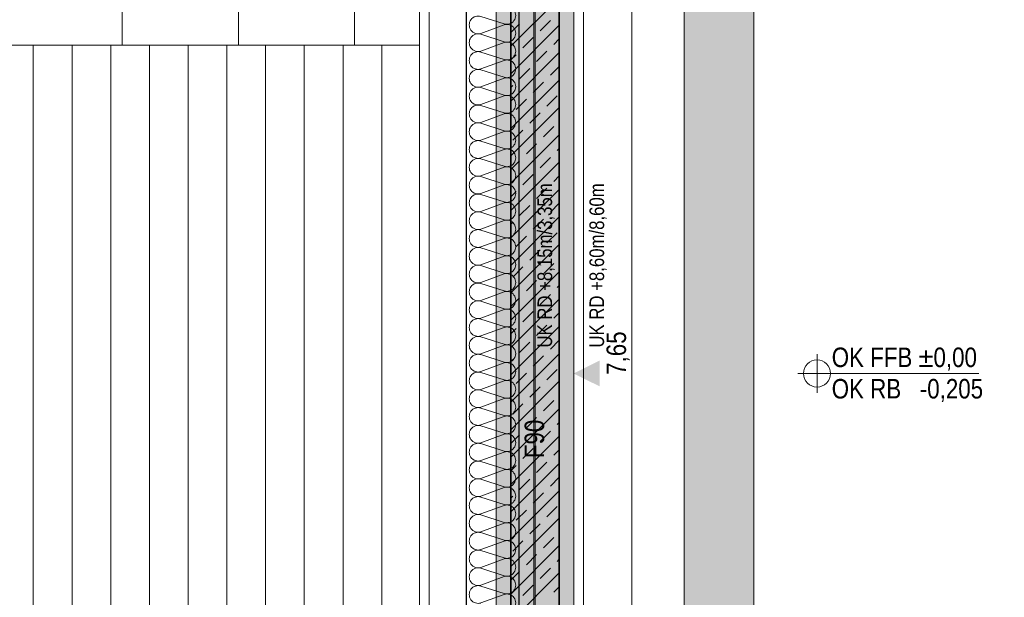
# Model space of a CAD drawing. Extents: x -1920 to 300, y 62 to 656.
# Tile 20 of 60: x -1690 to -1640, y 188 to 218. Entities that reach past the tile are written whole.
import ezdxf
from ezdxf.lldxf.tags import DXFTag

# ---------------------------------------------------------------- set-up
doc = ezdxf.new("R2010")
doc.units = 0
doc.layers.get('0').update_dxf_attribs({"lineweight": 35})
for name, color, linetype, lineweight, true_color in [('00_Beschriftung UZ', 3, 'Continuous', 13, 0x00ff00), ('30 -33 Aussenwände- 7 Fassade_ Elemente', 7, 'Continuous', 9, 0x00aacc), ('30 -34 Innenwände- 1 tragend', 7, 'Continuous', 13, 0xdd0806), ('30 -35 Decken- 1 Konstruktion-Träger- Stahlbeton', 7, 'grob-A06G9HJG8I', 13, 0x33aa00), ('70 -76 Bemaßung- 2 Allgemein', 9, 'Continuous', 5, 0x808080), ('iwb_Schraffur_ F90_feuerbestaendig', 1, 'Continuous', 13, 0xff0000)]:
    doc.layers.add(name, color=color, linetype=linetype, lineweight=lineweight, true_color=true_color)
for name, color, linetype, lineweight in [('60- 61 allgemeine Ausstattung- 4 Terrassen', 7, 'Continuous', 9), ('70 -71 Achsen- 1 Gebäudeachsen', 7, 'STRICHPUNKT2-A06G9HJF8I', 18), ('70 -72 Beschriftung- 5 Höhenkoten', 7, 'Continuous', 15), ('70 -75 Raumstempel- 3 Wandstempel', 7, 'Continuous', 50), ('Keine-1', 7, 'Continuous', 15)]:
    doc.layers.add(name, color=color, linetype=linetype, lineweight=lineweight)
doc.layers.add('iwb_Schraffur_Unterzug', color=7, linetype='Continuous', lineweight=5, true_color=0xffffcc, plot=False)
doc.styles.get("Standard").update_dxf_attribs({"font": 'ARIALN.TTF'})
tags = doc.linetypes.add('grob-A06G9HJG8I', pattern=[14, 3, -8, 3]).pattern_tags.tags
tags[8:9] = [DXFTag(74, 4), DXFTag(75, 0), DXFTag(340, '0'), DXFTag(46, 0.0), DXFTag(50, 0.0), DXFTag(44, 0.0), DXFTag(45, 0.0)]
tags[6:7] = [DXFTag(74, 4), DXFTag(75, 0), DXFTag(340, '0'), DXFTag(46, 0.0), DXFTag(50, 0.0), DXFTag(44, 0.0), DXFTag(45, 0.0)]
tags[4:5] = [DXFTag(74, 4), DXFTag(75, 0), DXFTag(340, '0'), DXFTag(46, 0.0), DXFTag(50, 0.0), DXFTag(44, 0.0), DXFTag(45, 0.0)]
tags = doc.linetypes.add('STRICHPUNKT2-A06G9HJF8I', pattern=[12.7, 6.35, -3.175, 0, -3.175]).pattern_tags.tags
tags[10:11] = [DXFTag(74, 4), DXFTag(75, 0), DXFTag(340, '0'), DXFTag(46, 0.0), DXFTag(50, 0.0), DXFTag(44, 0.0), DXFTag(45, 0.0)]
tags[8:9] = [DXFTag(74, 4), DXFTag(75, 0), DXFTag(340, '0'), DXFTag(46, 0.0), DXFTag(50, 0.0), DXFTag(44, 0.0), DXFTag(45, 0.0)]
tags[6:7] = [DXFTag(74, 4), DXFTag(75, 0), DXFTag(340, '0'), DXFTag(46, 0.0), DXFTag(50, 0.0), DXFTag(44, 0.0), DXFTag(45, 0.0)]
tags[4:5] = [DXFTag(74, 4), DXFTag(75, 0), DXFTag(340, '0'), DXFTag(46, 0.0), DXFTag(50, 0.0), DXFTag(44, 0.0), DXFTag(45, 0.0)]

# ---------------------------------------------------------------- blocks, each defined once
blk = doc.blocks.new('Referenz-A06G9HJH8I', base_point=(-1905.787, 86.892))
at = {"layer": '00_Beschriftung UZ', "color": 0, "linetype": 'Continuous', "lineweight": 5, "ltscale": 0.13}
blk.add_line((-1661.331, 162.142), (-1661.331, 433.142), dxfattribs=at)
at = {"layer": '00_Beschriftung UZ', "color": 0, "linetype": 'Continuous', "lineweight": 0, "ltscale": 0.13}
for points in [[(-1663.166, 198.726), (-1661.831, 199.392), (-1663.165, 200.062)], [(-1660.495, 198.726), (-1661.831, 199.392), (-1660.496, 200.062)]]:
    blk.add_solid(points, dxfattribs=at)
at = {"layer": '30 -33 Aussenwände- 7 Fassade_ Elemente', "color": 0, "linetype": 'Continuous', "lineweight": -2, "ltscale": 0.25}
for p, q in [((-1667.381, 240.642), (-1667.381, 158.142)), ((-1664.651, 160.392), (-1664.651, 238.392))]:
    blk.add_line(p, q, dxfattribs=at)
at = {"layer": '30 -33 Aussenwände- 7 Fassade_ Elemente', "color": 0, "linetype": 'Continuous', "ltscale": 0.13}
for p, q in [((-1669.801, 158.842), (-1669.801, 239.992)), ((-1669.301, 160.642), (-1669.301, 238.142)), ((-1667.381, 238.142), (-1667.381, 160.642)), ((-1663.901, 238.392), (-1663.901, 160.392)), ((-1666.631, 217.83), (-1665.431, 217.445)), ((-1665.431, 217.4), (-1666.631, 216.956)), ((-1666.631, 216.911), (-1665.431, 216.525)), ((-1665.431, 216.48), (-1666.631, 216.037)), ((-1666.631, 215.992), (-1665.431, 215.606)), ((-1665.431, 215.561), (-1666.631, 215.118)), ((-1666.631, 215.073), (-1665.431, 214.687)), ((-1665.431, 214.642), (-1666.631, 214.198)), ((-1666.631, 214.153), (-1665.431, 213.768)), ((-1665.431, 213.723), (-1666.631, 213.279)), ((-1666.631, 213.234), (-1665.431, 212.848)), ((-1665.431, 212.803), (-1666.631, 212.36)), ((-1666.631, 212.315), (-1665.431, 211.929)), ((-1665.431, 211.884), (-1666.631, 211.441)), ((-1666.631, 211.396), (-1665.431, 211.01)), ((-1665.431, 210.965), (-1666.631, 210.521)), ((-1666.631, 210.476), (-1665.431, 210.091)), ((-1665.431, 210.046), (-1666.631, 209.602)), ((-1666.631, 209.557), (-1665.431, 209.171)), ((-1665.431, 209.126), (-1666.631, 208.683)), ((-1666.631, 208.638), (-1665.431, 208.252)), ((-1665.431, 208.207), (-1666.631, 207.763)), ((-1666.631, 207.718), (-1665.431, 207.333)), ((-1665.431, 207.288), (-1666.631, 206.844)), ((-1666.631, 206.799), (-1665.431, 206.414)), ((-1665.431, 206.369), (-1666.631, 205.925)), ((-1666.631, 205.88), (-1665.431, 205.494)), ((-1665.431, 205.449), (-1666.631, 205.006)), ((-1666.631, 204.961), (-1665.431, 204.575)), ((-1665.431, 204.53), (-1666.631, 204.086)), ((-1666.631, 204.041), (-1665.431, 203.656)), ((-1665.431, 203.611), (-1666.631, 203.167)), ((-1666.631, 203.122), (-1665.431, 202.736)), ((-1665.431, 202.691), (-1666.631, 202.248)), ((-1666.631, 202.203), (-1665.431, 201.817)), ((-1665.431, 201.772), (-1666.631, 201.329)), ((-1666.631, 201.284), (-1665.431, 200.898)), ((-1665.431, 200.853), (-1666.631, 200.409)), ((-1666.631, 200.364), (-1665.431, 199.979)), ((-1665.431, 199.934), (-1666.631, 199.49)), ((-1666.631, 199.445), (-1665.431, 199.059)), ((-1665.431, 199.014), (-1666.631, 198.571)), ((-1666.631, 198.526), (-1665.431, 198.14)), ((-1665.431, 198.095), (-1666.631, 197.652)), ((-1666.631, 197.607), (-1665.431, 197.221)), ((-1665.431, 197.176), (-1666.631, 196.732)), ((-1666.631, 196.687), (-1665.431, 196.302)), ((-1665.431, 196.257), (-1666.631, 195.813)), ((-1666.631, 195.768), (-1665.431, 195.382)), ((-1665.431, 195.337), (-1666.631, 194.894)), ((-1666.631, 194.849), (-1665.431, 194.463)), ((-1665.431, 194.418), (-1666.631, 193.974)), ((-1666.631, 193.929), (-1665.431, 193.544)), ((-1665.431, 193.499), (-1666.631, 193.055)), ((-1666.631, 193.01), (-1665.431, 192.625)), ((-1665.431, 192.58), (-1666.631, 192.136)), ((-1666.631, 192.091), (-1665.431, 191.705)), ((-1665.431, 191.66), (-1666.631, 191.217)), ((-1666.631, 191.172), (-1665.431, 190.786)), ((-1665.431, 190.741), (-1666.631, 190.297)), ((-1666.631, 190.252), (-1665.431, 189.867)), ((-1665.431, 189.822), (-1666.631, 189.378)), ((-1666.631, 189.333), (-1665.431, 188.948)), ((-1665.431, 188.903), (-1666.631, 188.459)), ((-1666.631, 188.414), (-1665.431, 188.028)), ((-1665.431, 187.983), (-1666.631, 187.54))]:
    blk.add_line(p, q, dxfattribs=at)
for centre, major_axis, end_param in [((-1665.29, 217.882), (-0.141, -0.437), 3.765224), ((-1666.771, 217.393), (0.141, 0.437), 3.764652), ((-1665.29, 216.963), (-0.141, -0.437), 3.765224), ((-1666.771, 216.474), (0.141, 0.437), 3.764652), ((-1665.29, 216.043), (-0.141, -0.437), 3.765224), ((-1666.771, 215.555), (0.141, 0.437), 3.764652), ((-1665.29, 215.124), (-0.141, -0.437), 3.765224), ((-1666.771, 214.635), (0.141, 0.437), 3.764652), ((-1665.29, 214.205), (-0.141, -0.437), 3.765224), ((-1666.771, 213.716), (0.141, 0.437), 3.764652), ((-1665.29, 213.286), (-0.141, -0.437), 3.765224), ((-1666.771, 212.797), (0.141, 0.437), 3.764652), ((-1665.29, 212.366), (-0.141, -0.437), 3.765224), ((-1666.771, 211.878), (0.141, 0.437), 3.764652), ((-1665.29, 211.447), (-0.141, -0.437), 3.765224), ((-1666.771, 210.958), (0.141, 0.437), 3.764652), ((-1665.29, 210.528), (-0.141, -0.437), 3.765224), ((-1666.771, 210.039), (0.141, 0.437), 3.764652), ((-1665.29, 209.608), (-0.141, -0.437), 3.765224), ((-1666.771, 209.12), (0.141, 0.437), 3.764652), ((-1665.29, 208.689), (-0.141, -0.437), 3.765224), ((-1666.771, 208.201), (0.141, 0.437), 3.764652), ((-1665.29, 207.77), (-0.141, -0.437), 3.765224), ((-1666.771, 207.281), (0.141, 0.437), 3.764652), ((-1665.29, 206.851), (-0.141, -0.437), 3.765224), ((-1666.771, 206.362), (0.141, 0.437), 3.764652), ((-1665.29, 205.931), (-0.141, -0.437), 3.765224), ((-1666.771, 205.443), (0.141, 0.437), 3.764652), ((-1665.29, 205.012), (-0.141, -0.437), 3.765224), ((-1666.771, 204.524), (0.141, 0.437), 3.764652), ((-1665.29, 204.093), (-0.141, -0.437), 3.765224), ((-1666.771, 203.604), (0.141, 0.437), 3.764652), ((-1665.29, 203.174), (-0.141, -0.437), 3.765224), ((-1666.771, 202.685), (0.141, 0.437), 3.764652), ((-1665.29, 202.254), (-0.141, -0.437), 3.765224), ((-1666.771, 201.766), (0.141, 0.437), 3.764652), ((-1665.29, 201.335), (-0.141, -0.437), 3.765224), ((-1666.771, 200.846), (0.141, 0.437), 3.764652), ((-1665.29, 200.416), (-0.141, -0.437), 3.765224), ((-1666.771, 199.927), (0.141, 0.437), 3.764652), ((-1665.29, 199.497), (-0.141, -0.437), 3.765224), ((-1666.771, 199.008), (0.141, 0.437), 3.764652), ((-1665.29, 198.577), (-0.141, -0.437), 3.765224), ((-1666.771, 198.089), (0.141, 0.437), 3.764652), ((-1665.29, 197.658), (-0.141, -0.437), 3.765224), ((-1666.771, 197.169), (0.141, 0.437), 3.764652), ((-1665.29, 196.739), (-0.141, -0.437), 3.765224), ((-1666.771, 196.25), (0.141, 0.437), 3.764652), ((-1666.771, 195.331), (0.141, 0.437), 3.764652), ((-1665.29, 195.819), (-0.141, -0.437), 3.765224), ((-1665.29, 194.9), (-0.141, -0.437), 3.765224), ((-1666.771, 194.412), (0.141, 0.437), 3.764652), ((-1665.29, 193.981), (-0.141, -0.437), 3.765224), ((-1666.771, 193.492), (0.141, 0.437), 3.764652), ((-1665.29, 193.062), (-0.141, -0.437), 3.765224), ((-1666.771, 192.573), (0.141, 0.437), 3.764652), ((-1665.29, 192.142), (-0.141, -0.437), 3.765224), ((-1666.771, 191.654), (0.141, 0.437), 3.764652), ((-1665.29, 191.223), (-0.141, -0.437), 3.765224), ((-1666.771, 190.735), (0.141, 0.437), 3.764652), ((-1665.29, 190.304), (-0.141, -0.437), 3.765224), ((-1666.771, 189.815), (0.141, 0.437), 3.764652), ((-1665.29, 189.385), (-0.141, -0.437), 3.765224), ((-1666.771, 188.896), (0.141, 0.437), 3.764652), ((-1665.29, 188.465), (-0.141, -0.437), 3.765224), ((-1666.771, 187.977), (0.141, 0.437), 3.764652), ((-1665.29, 187.546), (-0.141, -0.437), 3.765224)]:
    blk.add_ellipse(centre, major_axis=major_axis, ratio=1, start_param=0, end_param=end_param, dxfattribs=at)
at = {"layer": '30 -34 Innenwände- 1 tragend', "color": 0, "lineweight": 35}
for p, q in [((-1665.081, 162.142), (-1665.081, 238.642)), ((-1662.581, 162.142), (-1662.581, 238.642))]:
    blk.add_line(p, q, dxfattribs=at)
at = {"layer": '30 -34 Innenwände- 1 tragend', "color": 0, "linetype": 'Continuous', "ltscale": 0.13}
for p, q in [((-1665.081, 162.142), (-1665.081, 238.642)), ((-1662.581, 162.142), (-1662.581, 238.642))]:
    blk.add_line(p, q, dxfattribs=at)
at = {"layer": '30 -34 Innenwände- 1 tragend', "color": 0, "lineweight": 9}
for p, q in [((-1665.081, 216.288), (-1662.581, 218.788)), ((-1665.081, 216.288), (-1662.581, 218.788)), ((-1665.081, 216.995), (-1664.632, 217.444)), ((-1665.081, 216.995), (-1664.632, 217.444)), ((-1665.081, 214.874), (-1662.581, 217.374)), ((-1665.081, 214.874), (-1662.581, 217.374)), ((-1663.571, 217.091), (-1663.041, 217.621)), ((-1663.571, 217.091), (-1663.041, 217.621)), ((-1664.455, 216.207), (-1663.925, 216.737)), ((-1664.455, 216.207), (-1663.925, 216.737)), ((-1662.864, 216.384), (-1662.581, 216.667)), ((-1662.864, 216.384), (-1662.581, 216.667)), ((-1665.081, 213.46), (-1662.581, 215.96)), ((-1665.081, 213.46), (-1662.581, 215.96)), ((-1665.081, 215.581), (-1664.808, 215.853)), ((-1665.081, 215.581), (-1664.808, 215.853)), ((-1663.748, 215.5), (-1663.217, 216.03)), ((-1663.748, 215.5), (-1663.217, 216.03)), ((-1663.041, 214.793), (-1662.581, 215.253)), ((-1663.041, 214.793), (-1662.581, 215.253)), ((-1664.632, 214.616), (-1664.101, 215.146)), ((-1664.632, 214.616), (-1664.101, 215.146)), ((-1665.081, 212.046), (-1662.581, 214.546)), ((-1665.081, 212.046), (-1662.581, 214.546)), ((-1665.081, 214.167), (-1664.985, 214.262)), ((-1665.081, 214.167), (-1664.985, 214.262)), ((-1663.925, 213.909), (-1663.394, 214.439)), ((-1663.925, 213.909), (-1663.394, 214.439)), ((-1663.217, 213.202), (-1662.687, 213.732)), ((-1663.217, 213.202), (-1662.687, 213.732)), ((-1665.081, 210.631), (-1662.581, 213.131)), ((-1665.081, 210.631), (-1662.581, 213.131)), ((-1664.808, 213.025), (-1664.278, 213.555)), ((-1664.808, 213.025), (-1664.278, 213.555)), ((-1664.101, 212.318), (-1663.571, 212.848)), ((-1664.101, 212.318), (-1663.571, 212.848)), ((-1663.394, 211.611), (-1662.864, 212.141)), ((-1663.394, 211.611), (-1662.864, 212.141)), ((-1665.081, 209.217), (-1662.581, 211.717)), ((-1665.081, 209.217), (-1662.581, 211.717)), ((-1664.985, 211.434), (-1664.455, 211.964)), ((-1664.985, 211.434), (-1664.455, 211.964)), ((-1664.278, 210.727), (-1663.748, 211.257)), ((-1664.278, 210.727), (-1663.748, 211.257)), ((-1662.687, 210.904), (-1662.581, 211.01)), ((-1662.687, 210.904), (-1662.581, 211.01)), ((-1665.081, 209.924), (-1664.632, 210.373)), ((-1665.081, 209.924), (-1664.632, 210.373)), ((-1665.081, 207.803), (-1662.581, 210.303)), ((-1665.081, 207.803), (-1662.581, 210.303)), ((-1663.571, 210.02), (-1663.041, 210.55)), ((-1663.571, 210.02), (-1663.041, 210.55)), ((-1664.455, 209.136), (-1663.925, 209.666)), ((-1664.455, 209.136), (-1663.925, 209.666)), ((-1662.864, 209.313), (-1662.581, 209.596)), ((-1662.864, 209.313), (-1662.581, 209.596)), ((-1665.081, 206.389), (-1662.581, 208.889)), ((-1665.081, 206.389), (-1662.581, 208.889)), ((-1665.081, 208.51), (-1664.808, 208.782)), ((-1665.081, 208.51), (-1664.808, 208.782)), ((-1663.748, 208.429), (-1663.217, 208.959)), ((-1663.748, 208.429), (-1663.217, 208.959)), ((-1664.632, 207.545), (-1664.101, 208.075)), ((-1664.632, 207.545), (-1664.101, 208.075)), ((-1663.041, 207.722), (-1662.581, 208.182)), ((-1663.041, 207.722), (-1662.581, 208.182)), ((-1665.081, 204.975), (-1662.581, 207.475)), ((-1665.081, 204.975), (-1662.581, 207.475)), ((-1665.081, 207.096), (-1664.985, 207.191)), ((-1665.081, 207.096), (-1664.985, 207.191)), ((-1663.925, 206.838), (-1663.394, 207.368)), ((-1663.925, 206.838), (-1663.394, 207.368)), ((-1663.217, 206.131), (-1662.687, 206.661)), ((-1663.217, 206.131), (-1662.687, 206.661)), ((-1665.081, 203.56), (-1662.581, 206.06)), ((-1665.081, 203.56), (-1662.581, 206.06)), ((-1664.808, 205.954), (-1664.278, 206.484)), ((-1664.808, 205.954), (-1664.278, 206.484)), ((-1664.101, 205.247), (-1663.571, 205.777)), ((-1664.101, 205.247), (-1663.571, 205.777)), ((-1663.394, 204.54), (-1662.864, 205.07)), ((-1663.394, 204.54), (-1662.864, 205.07)), ((-1665.081, 202.146), (-1662.581, 204.646)), ((-1665.081, 202.146), (-1662.581, 204.646)), ((-1664.985, 204.363), (-1664.455, 204.893)), ((-1664.985, 204.363), (-1664.455, 204.893)), ((-1664.278, 203.656), (-1663.748, 204.186)), ((-1664.278, 203.656), (-1663.748, 204.186)), ((-1663.571, 202.949), (-1663.041, 203.479)), ((-1663.571, 202.949), (-1663.041, 203.479)), ((-1662.687, 203.832), (-1662.581, 203.939)), ((-1662.687, 203.832), (-1662.581, 203.939)), ((-1665.081, 202.853), (-1664.632, 203.302)), ((-1665.081, 202.853), (-1664.632, 203.302)), ((-1665.081, 200.732), (-1662.581, 203.232)), ((-1665.081, 200.732), (-1662.581, 203.232)), ((-1664.455, 202.065), (-1663.925, 202.595)), ((-1664.455, 202.065), (-1663.925, 202.595)), ((-1662.864, 202.241), (-1662.581, 202.525)), ((-1662.864, 202.241), (-1662.581, 202.525)), ((-1665.081, 199.318), (-1662.581, 201.818)), ((-1665.081, 199.318), (-1662.581, 201.818)), ((-1665.081, 201.439), (-1664.808, 201.711)), ((-1665.081, 201.439), (-1664.808, 201.711)), ((-1663.748, 201.358), (-1663.217, 201.888)), ((-1663.748, 201.358), (-1663.217, 201.888)), ((-1664.632, 200.474), (-1664.101, 201.004)), ((-1664.632, 200.474), (-1664.101, 201.004)), ((-1663.041, 200.65), (-1662.581, 201.111)), ((-1663.041, 200.65), (-1662.581, 201.111)), ((-1665.081, 197.903), (-1662.581, 200.403)), ((-1665.081, 197.903), (-1662.581, 200.403)), ((-1665.081, 200.025), (-1664.985, 200.12)), ((-1665.081, 200.025), (-1664.985, 200.12)), ((-1663.925, 199.767), (-1663.394, 200.297)), ((-1663.925, 199.767), (-1663.394, 200.297)), ((-1664.808, 198.883), (-1664.278, 199.413)), ((-1664.808, 198.883), (-1664.278, 199.413)), ((-1663.217, 199.059), (-1662.687, 199.59)), ((-1663.217, 199.059), (-1662.687, 199.59)), ((-1665.081, 196.489), (-1662.581, 198.989)), ((-1665.081, 196.489), (-1662.581, 198.989)), ((-1664.101, 198.176), (-1663.571, 198.706)), ((-1664.101, 198.176), (-1663.571, 198.706)), ((-1663.394, 197.468), (-1662.864, 197.999)), ((-1663.394, 197.468), (-1662.864, 197.999)), ((-1665.081, 195.075), (-1662.581, 197.575)), ((-1665.081, 195.075), (-1662.581, 197.575)), ((-1664.985, 197.292), (-1664.455, 197.822)), ((-1664.985, 197.292), (-1664.455, 197.822)), ((-1664.278, 196.585), (-1663.748, 197.115)), ((-1664.278, 196.585), (-1663.748, 197.115)), ((-1662.687, 196.761), (-1662.581, 196.868)), ((-1662.687, 196.761), (-1662.581, 196.868)), ((-1663.571, 195.877), (-1663.041, 196.408)), ((-1663.571, 195.877), (-1663.041, 196.408)), ((-1665.081, 195.782), (-1664.632, 196.231)), ((-1665.081, 195.782), (-1664.632, 196.231)), ((-1665.081, 193.661), (-1662.581, 196.161)), ((-1665.081, 193.661), (-1662.581, 196.161)), ((-1664.455, 194.994), (-1663.925, 195.524)), ((-1664.455, 194.994), (-1663.925, 195.524)), ((-1662.864, 195.17), (-1662.581, 195.454)), ((-1662.864, 195.17), (-1662.581, 195.454)), ((-1663.748, 194.287), (-1663.217, 194.817)), ((-1663.748, 194.287), (-1663.217, 194.817)), ((-1665.081, 192.247), (-1662.581, 194.747)), ((-1665.081, 192.247), (-1662.581, 194.747)), ((-1665.081, 194.368), (-1664.808, 194.64)), ((-1665.081, 194.368), (-1664.808, 194.64)), ((-1664.632, 193.403), (-1664.101, 193.933)), ((-1664.632, 193.403), (-1664.101, 193.933)), ((-1663.041, 193.579), (-1662.581, 194.039)), ((-1663.041, 193.579), (-1662.581, 194.039)), ((-1665.081, 190.832), (-1662.581, 193.332)), ((-1665.081, 190.832), (-1662.581, 193.332)), ((-1665.081, 192.954), (-1664.985, 193.049)), ((-1665.081, 192.954), (-1664.985, 193.049)), ((-1663.925, 192.696), (-1663.394, 193.226)), ((-1663.925, 192.696), (-1663.394, 193.226)), ((-1664.808, 191.812), (-1664.278, 192.342)), ((-1664.808, 191.812), (-1664.278, 192.342)), ((-1663.217, 191.988), (-1662.687, 192.519)), ((-1663.217, 191.988), (-1662.687, 192.519)), ((-1665.081, 189.418), (-1662.581, 191.918)), ((-1665.081, 189.418), (-1662.581, 191.918)), ((-1664.101, 191.105), (-1663.571, 191.635)), ((-1664.101, 191.105), (-1663.571, 191.635)), ((-1664.985, 190.221), (-1664.455, 190.751)), ((-1664.985, 190.221), (-1664.455, 190.751)), ((-1663.394, 190.397), (-1662.864, 190.928)), ((-1663.394, 190.397), (-1662.864, 190.928)), ((-1665.081, 188.004), (-1662.581, 190.504)), ((-1665.081, 188.004), (-1662.581, 190.504)), ((-1664.278, 189.514), (-1663.748, 190.044)), ((-1664.278, 189.514), (-1663.748, 190.044)), ((-1662.687, 189.69), (-1662.581, 189.797)), ((-1662.687, 189.69), (-1662.581, 189.797)), ((-1663.571, 188.806), (-1663.041, 189.337)), ((-1663.571, 188.806), (-1663.041, 189.337)), ((-1665.081, 188.711), (-1664.632, 189.16)), ((-1665.081, 188.711), (-1664.632, 189.16)), ((-1665.081, 186.59), (-1662.581, 189.09)), ((-1665.081, 186.59), (-1662.581, 189.09)), ((-1664.455, 187.923), (-1663.925, 188.453)), ((-1664.455, 187.923), (-1663.925, 188.453)), ((-1662.864, 188.099), (-1662.581, 188.383)), ((-1662.864, 188.099), (-1662.581, 188.383))]:
    blk.add_line(p, q, dxfattribs=at)
at = {"layer": '30 -35 Decken- 1 Konstruktion-Träger- Stahlbeton', "color": 0}
for p, q in [((-1665.831, 162.142), (-1665.831, 433.642)), ((-1661.831, 162.142), (-1661.831, 433.642)), ((-1656.131, 160.142), (-1656.131, 433.642)), ((-1652.531, 160.142), (-1652.531, 433.642))]:
    blk.add_line(p, q, dxfattribs=at)
at = {"layer": '60- 61 allgemeine Ausstattung- 4 Terrassen', "color": 0}
for p, q in [((-1689.75, 158.542), (-1689.75, 216.342)), ((-1687.75, 158.542), (-1687.75, 216.342)), ((-1685.75, 158.542), (-1685.75, 216.342)), ((-1683.75, 158.542), (-1683.75, 216.342)), ((-1681.75, 158.542), (-1681.75, 216.342)), ((-1679.75, 158.542), (-1679.75, 216.342)), ((-1677.75, 158.542), (-1677.75, 216.342)), ((-1675.75, 158.542), (-1675.75, 216.342)), ((-1673.75, 158.542), (-1673.75, 216.342)), ((-1671.75, 158.542), (-1671.75, 216.342))]:
    blk.add_line(p, q, dxfattribs=at)
at = {"layer": '70 -71 Achsen- 1 Gebäudeachsen', "color": 0, "linetype": 'STRICHPUNKT2-A06G9HJF8I', "ltscale": 0.18}
blk.add_line((-1663.831, 590.612), (-1663.831, 90.892), dxfattribs=at)
at = {"layer": '70 -72 Beschriftung- 5 Höhenkoten', "color": 0, "linetype": 'Continuous', "ltscale": 0.15}
for p, q in [((-1649.264, 198.392), (-1649.264, 200.392)), ((-1649.264, 199.392), (-1649.264, 200.092)), ((-1650.264, 199.392), (-1640.901, 199.392)), ((-1649.964, 199.392), (-1649.264, 199.392)), ((-1648.564, 199.392), (-1649.264, 199.392)), ((-1649.264, 199.392), (-1649.264, 198.692))]:
    blk.add_line(p, q, dxfattribs=at)
for major_axis in [(0, 0.7), (0.7, 0), (-0.7, 0), (0, -0.7)]:
    blk.add_ellipse((-1649.264, 199.392), major_axis=major_axis, ratio=1, start_param=0, end_param=1.570796, dxfattribs=at)
at = {"layer": '70 -76 Bemaßung- 2 Allgemein', "color": 0, "linetype": 'Continuous', "ltscale": 0.13}
blk.add_line((-1658.831, 238.112), (-1658.831, 162.673), dxfattribs=at)
at = {"layer": 'Keine-1', "color": 0}
for p, q in [((-1685.157, 216.342), (-1685.157, 234.712)), ((-1679.157, 216.342), (-1679.157, 234.712)), ((-1673.157, 216.342), (-1673.157, 234.712)), ((-1698.403, 216.342), (-1669.801, 216.342))]:
    blk.add_line(p, q, dxfattribs=at)
at = {"layer": '00_Beschriftung UZ', "color": 0, "linetype": 'Continuous', "ltscale": 0.13, "char_height": 0.75516, "attachment_point": 1, "rotation": 90}
for s, insert in [('{\\fArial Narrow;UK RD +8,15m/3,35m}', (-1663.705, 200.728)), ('{\\fArial Narrow;UK RD +8,60m/8,60m}', (-1661.02, 200.728))]:
    blk.add_mtext(s, dxfattribs=dict(at, insert=insert))
at = {"layer": '70 -72 Beschriftung- 5 Höhenkoten', "color": 0, "linetype": 'ByBlock', "ltscale": 0.15, "char_height": 1.00689, "attachment_point": 1}
for s, insert in [('{\\fArial Narrow;OK FFB ±0,00}', (-1648.506, 200.73)), ('{\\fArial Narrow;OK RB   -0,205}', (-1648.506, 199.108))]:
    blk.add_mtext(s, dxfattribs=dict(at, insert=insert))
at = {"layer": '70 -75 Raumstempel- 3 Wandstempel', "color": 0, "linetype": 'Continuous', "ltscale": 0.5, "insert": (-1664.37, 195.019), "char_height": 1.00689, "attachment_point": 1, "rotation": 90}
blk.add_mtext('{\\fArial Narrow;F90}', dxfattribs=at)
at = {"layer": '70 -76 Bemaßung- 2 Allgemein', "color": 0, "linetype": 'Continuous', "ltscale": 0.13, "insert": (-1660.138, 199.32), "char_height": 1.00689, "attachment_point": 1, "rotation": 90}
blk.add_mtext('{\\fArial Narrow;7,65}', dxfattribs=at)
blk = doc.blocks.new('Referenz-A06G9HJJ8I', base_point=(-1817.831, 154.592))
at = {"layer": 'iwb_Schraffur_Unterzug', "linetype": 'Continuous', "ltscale": 0.13}
blk.add_hatch(color=256, dxfattribs=at).paths.add_polyline_path([(-1654.131, 160.142), (-1656.131, 160.142), (-1656.131, 433.642), (-1652.531, 433.642), (-1652.531, 160.142)])
at = {"layer": 'iwb_Schraffur_ F90_feuerbestaendig', "linetype": 'Continuous', "ltscale": 0.13}
blk.add_solid([(-1665.08, 240.642), (-1662.58, 240.642), (-1665.08, 154.592), (-1662.58, 154.592)], dxfattribs=at)
at = {"layer": 'iwb_Schraffur_Unterzug', "linetype": 'Continuous', "ltscale": 0.13}
blk.add_solid([(-1665.831, 162.142), (-1665.831, 463.642), (-1661.831, 162.142), (-1661.831, 463.642)], dxfattribs=at)

msp = doc.modelspace()

# ---------------------------------------------------------------- block references
at = {"color": 8, "lineweight": 25, "ltscale": 0.25, "true_color": 0x808080}
for name, p in [('Referenz-A06G9HJH8I', (-1905.787, 86.892)), ('Referenz-A06G9HJJ8I', (-1817.831, 154.592))]:
    msp.add_blockref(name, p, dxfattribs=at)

doc.saveas('drawing.dxf')
